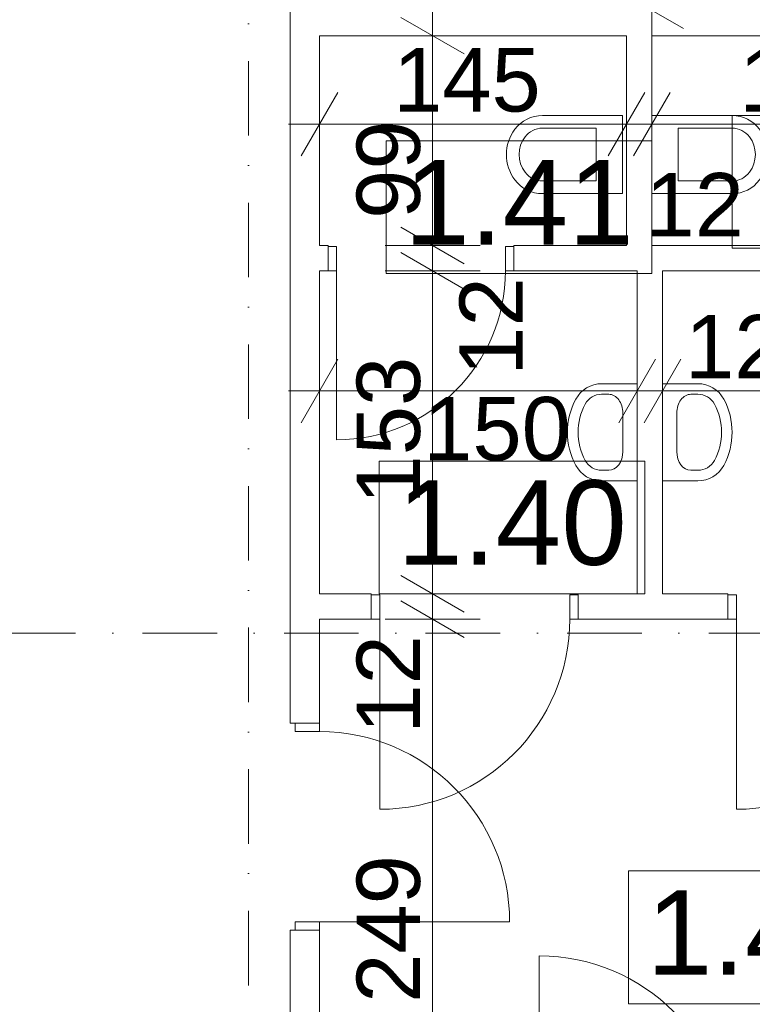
# Model space of a CAD drawing. Extents: x -283435 to 14216, y -77540 to 30522.
# Tile 93 of 177: x -129287 to -125816, y -68419 to -63759. Entities that reach past the tile are written whole.
import ezdxf

# ---------------------------------------------------------------- set-up
doc = ezdxf.new("R2010")
doc.units = 0
doc.header["$MEASUREMENT"] = 0
doc.linetypes.add('Kropki i Kreski', pattern=[670.277762, 352.777767, -176.388884, 0, -141.111112])
for name, color, linetype in [('Drzwi ArchiCAD', 7, 'Continuous'), ('SANITARNE', 7, 'Continuous'), ('WYMIARY', 7, 'Continuous'), ('ŚCIANY', 7, 'Continuous')]:
    doc.layers.add(name, color=color, linetype=linetype)
for name, color, linetype, lineweight in [('Drzwi ArchiCAD_Nr_Pióra__3', 3, 'Continuous', 18), ('Drzwi ArchiCAD_Nr_Pióra__7', 7, 'Continuous', 18), ('OPISY_Nr_Pióra__65', 65, 'Continuous', 18), ('OPISY_Nr_Pióra__86', 86, 'Continuous', 18), ('OSIE_Nr_Pióra__5', 5, 'Continuous', 18), ('OSIE_Nr_Pióra__7', 7, 'Continuous', 18), ('SANITARNE_Nr_Pióra__6', 6, 'Continuous', 9), ('WYMIARY_Nr_Pióra__4', 4, 'Continuous', 18), ('WYMIARY_Nr_Pióra__5', 5, 'Continuous', 18), ('ŚCIANY_Nr_Pióra__7', 7, 'Continuous', 18)]:
    doc.layers.add(name, color=color, linetype=linetype, lineweight=lineweight)
doc.styles.add('GENERATED_STYLE_1', font='arial.ttf')
doc.styles.add('GENERATED_STYLE_2', font='txt')
doc.dimstyles.new('GENERATED_STYLE__1', dxfattribs={"dimtxt": 300, "dimasz": 228, "dimexe": 0.18, "dimexo": 0, "dimgap": 0.09, "dimtad": 1, "dimdec": 0, "dimlfac": 0.1, "dimzin": 0, "dimdsep": 46, "dimtxsty": 'GENERATED_STYLE_2', "dimblk": 'ARROWHEAD_2', "dimblk1": 'ARROWHEAD_2', "dimblk2": 'ARROWHEAD_2', "dimcen": 0.09, "dimclrd": 256, "dimclre": 256, "dimclrt": 256, "dimazin": 0, "dimtfac": 1, "dimtdec": 4, "dimtmove": 0, "dimatfit": 3, "dimfxl": 1, "dimtolj": 1, "dimtzin": 0, "dimarcsym": 0})
doc.dimstyles.new('GENERATED_STYLE__2', dxfattribs={"dimtxt": 300, "dimasz": 228, "dimexe": 0.18, "dimexo": 0, "dimgap": 0.09, "dimtad": 1, "dimtih": 1, "dimtoh": 1, "dimdec": 0, "dimlfac": 0.1, "dimzin": 0, "dimdsep": 46, "dimtxsty": 'GENERATED_STYLE_2', "dimblk": 'ARROWHEAD_2', "dimblk1": 'ARROWHEAD_2', "dimblk2": 'ARROWHEAD_2', "dimcen": 0.09, "dimclrd": 256, "dimclre": 256, "dimclrt": 256, "dimazin": 0, "dimtfac": 1, "dimtdec": 4, "dimtmove": 0, "dimatfit": 3, "dimfxl": 1, "dimtolj": 1, "dimtzin": 0, "dimarcsym": 0})
doc.dimstyles.new('GENERATED_STYLE__3', dxfattribs={"dimtxt": 300, "dimasz": 228, "dimexe": 0.18, "dimexo": 0, "dimgap": 0.09, "dimtad": 1, "dimtih": 1, "dimtoh": 1, "dimdec": 0, "dimlfac": 0.1, "dimzin": 0, "dimdsep": 46, "dimtxsty": 'GENERATED_STYLE_2', "dimblk": 'ARROWHEAD_2', "dimblk1": 'ARROWHEAD_2', "dimblk2": 'ARROWHEAD_2', "dimcen": 0.09, "dimclrd": 256, "dimclre": 256, "dimclrt": 256, "dimazin": 0, "dimtfac": 1, "dimtdec": 4, "dimtmove": 2, "dimatfit": 3, "dimfxl": 1, "dimtolj": 1, "dimtzin": 0, "dimarcsym": 0})
doc.dimstyles.new('GENERATED_STYLE__4', dxfattribs={"dimtxt": 300, "dimasz": 228, "dimexe": 0.18, "dimexo": 0, "dimgap": 0.09, "dimtad": 1, "dimdec": 0, "dimlfac": 0.1, "dimzin": 0, "dimdsep": 46, "dimtxsty": 'GENERATED_STYLE_2', "dimblk": 'ARROWHEAD_2', "dimblk1": 'ARROWHEAD_2', "dimblk2": 'ARROWHEAD_2', "dimcen": 0.09, "dimclrd": 256, "dimclre": 256, "dimclrt": 256, "dimazin": 0, "dimtfac": 1, "dimtdec": 4, "dimtmove": 2, "dimatfit": 3, "dimfxl": 1, "dimtolj": 1, "dimtzin": 0, "dimarcsym": 0})

# ---------------------------------------------------------------- blocks, each defined once
blk = doc.blocks.new('D1 Drzwi proste 12_70')
at = {"layer": 'Drzwi ArchiCAD_Nr_Pióra__3', "linetype": 'Continuous'}
for p, q in [((450, 0), (450, 900)), ((-450, 0), (-490, 0)), ((-490, 0), (-490, -115)), ((-450, -115), (-450, 0)), ((490, 0), (450, 0)), ((450, 0), (450, -115)), ((490, -115), (490, 0)), ((-490, -115), (-450, -115)), ((450, -115), (490, -115))]:
    blk.add_line(p, q, dxfattribs=at)
blk.add_arc((450, 0), 900, 90, 180, dxfattribs=at)
at = {"layer": 'Drzwi ArchiCAD_Nr_Pióra__7', "linetype": 'Continuous'}
for p, q in [((-490, 0), (-490, -115)), ((490, 0), (490, -115))]:
    blk.add_line(p, q, dxfattribs=at)
blk = doc.blocks.new('Ściana_220', base_point=(-124619.9, -69210.2))
at = {"layer": 'ŚCIANY_Nr_Pióra__7', "linetype": 'Continuous'}
for p, q in [((-126865.8, -69090.2), (-127866.2, -69090.2)), ((-126865.8, -69090.2), (-126865.8, -69205.2)), ((-125885.8, -69090.2), (-125885.8, -69205.2)), ((-124869.9, -69090.2), (-125885.8, -69090.2)), ((-126865.8, -69205.2), (-126865.8, -69210.2)), ((-125885.8, -69205.2), (-125885.8, -69210.2)), ((-127866.2, -69210.2), (-126865.8, -69210.2)), ((-125885.8, -69210.2), (-124869.9, -69210.2))]:
    blk.add_line(p, q, dxfattribs=at)
at = {"layer": 'Drzwi ArchiCAD', "linetype": 'Continuous', "xscale": -1}
blk.add_blockref('D1 Drzwi proste 12_70', (-126375.8, -69090.2), dxfattribs=at)
blk = doc.blocks.new('D1 Drzwi proste 12_71')
at = {"layer": 'Drzwi ArchiCAD_Nr_Pióra__3', "linetype": 'Continuous'}
for p, q in [((450, 0), (450, 900)), ((-450, 0), (-490, 0)), ((-490, 0), (-490, -115)), ((-450, -115), (-450, 0)), ((490, 0), (450, 0)), ((450, 0), (450, -115)), ((490, -115), (490, 0)), ((-490, -115), (-450, -115)), ((450, -115), (490, -115))]:
    blk.add_line(p, q, dxfattribs=at)
blk.add_arc((450, 0), 900, 90, 180, dxfattribs=at)
at = {"layer": 'Drzwi ArchiCAD_Nr_Pióra__7', "linetype": 'Continuous'}
for p, q in [((-490, 0), (-490, -115)), ((490, 0), (490, -115))]:
    blk.add_line(p, q, dxfattribs=at)
blk = doc.blocks.new('Ściana_221', base_point=(-127866.2, -60663))
at = {"layer": 'ŚCIANY_Nr_Pióra__7', "linetype": 'Continuous'}
for p, q in [((-128006.2, -62417.4), (-128006.2, -67088.9)), ((-127866.2, -64827.5), (-127866.2, -63834.7)), ((-127866.2, -66476.5), (-127866.2, -64947.5)), ((-127866.2, -67088.9), (-127866.2, -66596.5)), ((-127981.2, -67088.9), (-128006.2, -67088.9)), ((-127866.2, -67088.9), (-127981.2, -67088.9)), ((-127981.2, -68068.9), (-128006.2, -68068.9)), ((-128006.2, -68068.9), (-128006.2, -72955.8)), ((-127866.2, -68068.9), (-127981.2, -68068.9)), ((-127866.2, -69090.2), (-127866.2, -68068.9))]:
    blk.add_line(p, q, dxfattribs=at)
at = {"layer": 'Drzwi ArchiCAD', "linetype": 'Continuous', "rotation": 270}
blk.add_blockref('D1 Drzwi proste 12_71', (-127866.2, -67578.9), dxfattribs=at)
blk = doc.blocks.new('Ściana_222', base_point=(-127866.2, -63714.7))
at = {"layer": 'ŚCIANY_Nr_Pióra__7', "linetype": 'Continuous'}
for p, q in [((-123244.8, -63714.7), (-127866.2, -63714.7)), ((-127866.2, -63834.7), (-126412.1, -63834.7)), ((-126292.1, -63834.7), (-124781.2, -63834.7)), ((-124661.2, -63834.7), (-123364.8, -63834.7))]:
    blk.add_line(p, q, dxfattribs=at)
blk = doc.blocks.new('Ściana_406', base_point=(-126292.1, -63714.7))
at = {"layer": 'ŚCIANY_Nr_Pióra__7', "linetype": 'Continuous'}
for p, q in [((-126412.1, -63834.7), (-126412.1, -64827.5)), ((-126292.1, -64827.5), (-126292.1, -63834.7))]:
    blk.add_line(p, q, dxfattribs=at)
blk = doc.blocks.new('D1 Drzwi proste 12_136')
at = {"layer": 'Drzwi ArchiCAD_Nr_Pióra__3', "linetype": 'Continuous'}
for p, q in [((400, 0), (400, 800)), ((-400, 0), (-440, 0)), ((-440, 0), (-440, -115)), ((-400, -115), (-400, 0)), ((440, 0), (400, 0)), ((400, 0), (400, -115)), ((440, -115), (440, 0)), ((-440, -115), (-400, -115)), ((400, -115), (440, -115))]:
    blk.add_line(p, q, dxfattribs=at)
blk.add_arc((400, 0), 800, 90, 180, dxfattribs=at)
at = {"layer": 'Drzwi ArchiCAD_Nr_Pióra__7', "linetype": 'Continuous'}
for p, q in [((-440, 0), (-440, -115)), ((440, 0), (440, -115))]:
    blk.add_line(p, q, dxfattribs=at)
blk = doc.blocks.new('D1 Drzwi proste 12_137')
at = {"layer": 'Drzwi ArchiCAD_Nr_Pióra__3', "linetype": 'Continuous'}
for p, q in [((400, 0), (400, 800)), ((-400, 0), (-440, 0)), ((-440, 0), (-440, -115)), ((-400, -115), (-400, 0)), ((440, 0), (400, 0)), ((400, 0), (400, -115)), ((440, -115), (440, 0)), ((-440, -115), (-400, -115)), ((400, -115), (440, -115))]:
    blk.add_line(p, q, dxfattribs=at)
blk.add_arc((400, 0), 800, 90, 180, dxfattribs=at)
at = {"layer": 'Drzwi ArchiCAD_Nr_Pióra__7', "linetype": 'Continuous'}
for p, q in [((-440, 0), (-440, -115)), ((440, 0), (440, -115))]:
    blk.add_line(p, q, dxfattribs=at)
blk = doc.blocks.new('Ściana_408', base_point=(-127866.2, -64827.5))
at = {"layer": 'ŚCIANY_Nr_Pióra__7', "linetype": 'Continuous'}
for p, q in [((-127826.2, -64827.5), (-127866.2, -64827.5)), ((-127826.2, -64832.5), (-127826.2, -64827.5)), ((-127826.2, -64947.5), (-127826.2, -64832.5)), ((-126946.2, -64832.5), (-126946.2, -64827.5)), ((-126412.1, -64827.5), (-126946.2, -64827.5)), ((-126946.2, -64947.5), (-126946.2, -64832.5)), ((-125711.2, -64827.5), (-126292.1, -64827.5)), ((-125711.2, -64832.5), (-125711.2, -64827.5)), ((-125711.2, -64947.5), (-125711.2, -64832.5)), ((-124831.2, -64832.5), (-124831.2, -64827.5)), ((-124781.2, -64827.5), (-124831.2, -64827.5)), ((-124831.2, -64947.5), (-124831.2, -64832.5)), ((-124621.2, -64827.5), (-124661.2, -64827.5)), ((-124621.2, -64832.5), (-124621.2, -64827.5)), ((-124621.2, -64947.5), (-124621.2, -64832.5)), ((-123741.2, -64832.5), (-123741.2, -64827.5)), ((-123364.8, -64827.5), (-123741.2, -64827.5)), ((-123741.2, -64947.5), (-123741.2, -64832.5)), ((-127866.2, -64947.5), (-127826.2, -64947.5)), ((-126946.2, -64947.5), (-126362.1, -64947.5)), ((-126242.1, -64947.5), (-125711.2, -64947.5)), ((-124831.2, -64947.5), (-124621.2, -64947.5)), ((-123741.2, -64947.5), (-123364.8, -64947.5))]:
    blk.add_line(p, q, dxfattribs=at)
at = {"layer": 'Drzwi ArchiCAD', "linetype": 'Continuous', "rotation": 180}
for p in [(-127386.2, -64947.5), (-125271.2, -64947.5)]:
    blk.add_blockref('D1 Drzwi proste 12_136', p, dxfattribs=at)
at = {"layer": 'Drzwi ArchiCAD', "linetype": 'Continuous', "xscale": -1, "rotation": 180}
blk.add_blockref('D1 Drzwi proste 12_137', (-124181.2, -64947.5), dxfattribs=at)
blk = doc.blocks.new('Ściana_410', base_point=(-126242.1, -64827.5))
at = {"layer": 'ŚCIANY_Nr_Pióra__7', "linetype": 'Continuous'}
for p, q in [((-126362.1, -64947.5), (-126362.1, -66476.5)), ((-126242.1, -66476.5), (-126242.1, -64947.5))]:
    blk.add_line(p, q, dxfattribs=at)
blk = doc.blocks.new('D1 Drzwi proste 12_157')
at = {"layer": 'Drzwi ArchiCAD_Nr_Pióra__3', "linetype": 'Continuous'}
for p, q in [((450, 0), (450, 900)), ((-450, 0), (-490, 0)), ((-490, 0), (-490, -115)), ((-450, -115), (-450, 0)), ((490, 0), (450, 0)), ((450, 0), (450, -115)), ((490, -115), (490, 0)), ((-490, -115), (-450, -115)), ((450, -115), (490, -115))]:
    blk.add_line(p, q, dxfattribs=at)
blk.add_arc((450, 0), 900, 90, 180, dxfattribs=at)
at = {"layer": 'Drzwi ArchiCAD_Nr_Pióra__7', "linetype": 'Continuous'}
for p, q in [((-490, 0), (-490, -115)), ((490, 0), (490, -115))]:
    blk.add_line(p, q, dxfattribs=at)
blk = doc.blocks.new('Ściana_522', base_point=(-124869.9, -66476.5))
at = {"layer": 'ŚCIANY_Nr_Pióra__7', "linetype": 'Continuous'}
for p, q in [((-127621.3, -66476.5), (-127866.2, -66476.5)), ((-127621.3, -66481.5), (-127621.3, -66476.5)), ((-127621.3, -66596.5), (-127621.3, -66481.5)), ((-126641.3, -66481.5), (-126641.3, -66476.5)), ((-126362.1, -66476.5), (-126641.3, -66476.5)), ((-126641.3, -66596.5), (-126641.3, -66481.5)), ((-125932.1, -66476.5), (-126242.1, -66476.5)), ((-125932.1, -66481.5), (-125932.1, -66476.5)), ((-125932.1, -66596.5), (-125932.1, -66481.5)), ((-124952.1, -66481.5), (-124952.1, -66476.5)), ((-124869.9, -66476.5), (-124952.1, -66476.5)), ((-124952.1, -66596.5), (-124952.1, -66481.5)), ((-127866.2, -66596.5), (-127621.3, -66596.5)), ((-126641.3, -66596.5), (-125932.1, -66596.5)), ((-124952.1, -66596.5), (-124869.9, -66596.5))]:
    blk.add_line(p, q, dxfattribs=at)
at = {"layer": 'Drzwi ArchiCAD', "linetype": 'Continuous', "rotation": 180}
for p in [(-127131.3, -66596.5), (-125442.1, -66596.5)]:
    blk.add_blockref('D1 Drzwi proste 12_157', p, dxfattribs=at)
blk = doc.blocks.new('WC 12')
at = {"layer": 'SANITARNE_Nr_Pióra__6', "linetype": 'Continuous'}
for p, q in [((0, 170), (0, 550)), ((370, 550), (0, 550)), ((370, 170), (370, 550)), ((60, 425), (60, 170)), ((310, 425), (60, 425)), ((310, 170), (310, 425))]:
    blk.add_line(p, q, dxfattribs=at)
for centre, radius, start, end in [((162.5, 170), 162.5, 180, 233.1301), ((162.5, 170), 102.5, 180, 233.1301), ((207.5, 170), 102.5, 306.8699, 0), ((207.5, 170), 162.5, 306.8699, 0), ((185, 200), 140, 233.1301, 306.8699), ((185, 200), 200, 233.1301, 306.866)]:
    blk.add_arc(centre, radius, start, end, dxfattribs=at)
blk = doc.blocks.new('WC 12_6')
at = {"layer": 'SANITARNE_Nr_Pióra__6', "linetype": 'Continuous'}
for p, q in [((0, 170), (0, 550)), ((370, 550), (0, 550)), ((370, 170), (370, 550)), ((60, 425), (60, 170)), ((310, 425), (60, 425)), ((310, 170), (310, 425))]:
    blk.add_line(p, q, dxfattribs=at)
for centre, radius, start, end in [((162.5, 170), 162.5, 180, 233.1301), ((162.5, 170), 102.5, 180, 233.1301), ((207.5, 170), 102.5, 306.8699, 0), ((207.5, 170), 162.5, 306.8699, 0), ((185, 200), 140, 233.1301, 306.8699), ((185, 200), 200, 233.1301, 306.866)]:
    blk.add_arc(centre, radius, start, end, dxfattribs=at)
blk = doc.blocks.new('Umywalka 01 12')
at = {"layer": 'SANITARNE_Nr_Pióra__6', "linetype": 'Continuous'}
for p, q in [((-230, 0), (-230, -168)), ((230, 0), (-230, 0)), ((230, 0), (230, -168)), ((-91.1, -67.7), (-91.1, -67.7)), ((91.1, -67.7), (-91.1, -67.7)), ((-180, -134.4), (-180, -168)), ((180, -134.4), (180, -168))]:
    blk.add_line(p, q, dxfattribs=at)
for centre, radius, start, end in [((-91.1, -168), 138.9, 180, 241.5254), ((-91.1, -168), 88.9, 180, 241.5254), ((91.1, -168), 88.9, 298.4746, 0), ((91.1, -168), 138.9, 298.4746, 0), ((0, 0), 280, 241.5254, 298.4746), ((0, 0), 330, 241.5254, 298.4746)]:
    blk.add_arc(centre, radius, start, end, dxfattribs=at)
for centre, major_axis, start_param, end_param in [((-91.1, -134.4), (88.9, 0), 1.570796, 3.141593), ((91.1, -134.4), (-88.9, 0), 3.141593, 4.712389)]:
    blk.add_ellipse(centre, major_axis=major_axis, ratio=0.750558, start_param=start_param, end_param=end_param, dxfattribs=at)
blk = doc.blocks.new('Umywalka 01 12_3')
at = {"layer": 'SANITARNE_Nr_Pióra__6', "linetype": 'Continuous'}
for p, q in [((-230, 0), (-230, -168)), ((230, 0), (-230, 0)), ((230, 0), (230, -168)), ((-91.1, -67.7), (-91.1, -67.7)), ((91.1, -67.7), (-91.1, -67.7)), ((-180, -134.4), (-180, -168)), ((180, -134.4), (180, -168))]:
    blk.add_line(p, q, dxfattribs=at)
for centre, radius, start, end in [((-91.1, -168), 138.9, 180, 241.5254), ((-91.1, -168), 88.9, 180, 241.5254), ((91.1, -168), 88.9, 298.4746, 0), ((91.1, -168), 138.9, 298.4746, 0), ((0, 0), 280, 241.5254, 298.4746), ((0, 0), 330, 241.5254, 298.4746)]:
    blk.add_arc(centre, radius, start, end, dxfattribs=at)
for centre, major_axis, start_param, end_param in [((-91.1, -134.4), (88.9, 0), 1.570796, 3.141593), ((91.1, -134.4), (-88.9, 0), 3.141593, 4.712389)]:
    blk.add_ellipse(centre, major_axis=major_axis, ratio=0.750558, start_param=start_param, end_param=end_param, dxfattribs=at)
blk = doc.blocks.new('*D2139')
at = {"layer": 'WYMIARY_Nr_Pióra__4', "linetype": 'Continuous', "transparency": 16777216}
for p, q in [((-127866.2, -65741.5), (-127866.2, -65291.5)), ((-126362.1, -65741.5), (-126362.1, -65291.5)), ((-127779.6, -65366.5), (-127952.8, -65666.5)), ((-126275.5, -65366.5), (-126448.7, -65666.5)), ((-128012.9, -65516.5), (-127866.2, -65516.5)), ((-127866.2, -65516.5), (-126362.1, -65516.5))]:
    blk.add_line(p, q, dxfattribs=at)
at = {"layer": 'WYMIARY_Nr_Pióra__5', "transparency": 16777216, "insert": (-127375.1, -65544.8), "char_height": 300, "attachment_point": 1, "style": 'GENERATED_STYLE_1'}
blk.add_mtext('{150}', dxfattribs=at)
blk = doc.blocks.new('ARROWHEAD_2')
at = {"linetype": 'Continuous'}
for p, q in [((-0.378, -0.655), (0.378, 0.655)), ((0, 0), (-1, 0))]:
    blk.add_line(p, q, dxfattribs=at)
blk = doc.blocks.new('*D2140')
at = {"layer": 'WYMIARY_Nr_Pióra__4', "linetype": 'Continuous', "transparency": 16777216}
for p, q in [((-126362.1, -65741.5), (-126362.1, -65291.5)), ((-126242.1, -65741.5), (-126242.1, -65291.5)), ((-126275.5, -65366.5), (-126448.7, -65666.5)), ((-126155.5, -65366.5), (-126328.7, -65666.5)), ((-126362.1, -65516.5), (-126242.1, -65516.5))]:
    blk.add_line(p, q, dxfattribs=at)
blk = doc.blocks.new('*D2141')
at = {"layer": 'WYMIARY_Nr_Pióra__4', "linetype": 'Continuous', "transparency": 16777216}
for p, q in [((-126242.1, -65741.5), (-126242.1, -65291.5)), ((-123364.8, -65741.5), (-123364.8, -65291.5)), ((-126155.5, -65366.5), (-126328.7, -65666.5)), ((-123278.2, -65366.5), (-123451.4, -65666.5)), ((-126242.1, -65516.5), (-123364.8, -65516.5))]:
    blk.add_line(p, q, dxfattribs=at)
at = {"layer": 'WYMIARY_Nr_Pióra__5', "transparency": 16777216, "char_height": 300, "attachment_point": 1, "style": 'GENERATED_STYLE_1'}
for s, insert in [('{12}', (-126135.2, -65156.5)), ('{288}', (-125145, -65156.5))]:
    blk.add_mtext(s, dxfattribs=dict(at, insert=insert))
blk = doc.blocks.new('*D2142')
at = {"layer": 'WYMIARY_Nr_Pióra__4', "linetype": 'Continuous', "transparency": 16777216}
for p, q in [((-123364.8, -65741.5), (-123364.8, -65291.5)), ((-123244.8, -65741.5), (-123244.8, -65291.5)), ((-123278.2, -65366.5), (-123451.4, -65666.5)), ((-123158.2, -65366.5), (-123331.4, -65666.5)), ((-123364.8, -65516.5), (-123244.8, -65516.5))]:
    blk.add_line(p, q, dxfattribs=at)
blk = doc.blocks.new('*D2143')
at = {"layer": 'WYMIARY_Nr_Pióra__4', "linetype": 'Continuous', "transparency": 16777216}
for p, q in [((-123244.8, -65741.5), (-123244.8, -65291.5)), ((-121942.9, -65741.5), (-121942.9, -65291.5)), ((-123158.2, -65366.5), (-123331.4, -65666.5)), ((-121856.2, -65366.5), (-122029.5, -65666.5)), ((-123244.8, -65516.5), (-121942.9, -65516.5))]:
    blk.add_line(p, q, dxfattribs=at)
at = {"layer": 'WYMIARY_Nr_Pióra__5', "transparency": 16777216, "char_height": 300, "attachment_point": 1, "style": 'GENERATED_STYLE_1'}
for s, insert in [('{130}', (-122935.3, -65156.5)), ('{12}', (-122398.2, -65585.1)), ('{12}', (-123142.6, -65644.1))]:
    blk.add_mtext(s, dxfattribs=dict(at, insert=insert))
blk = doc.blocks.new('*D2144')
at = {"layer": 'WYMIARY_Nr_Pióra__4', "linetype": 'Continuous', "transparency": 16777216}
for p, q in [((-121942.9, -65741.5), (-121942.9, -65291.5)), ((-121822.9, -65741.5), (-121822.9, -65291.5)), ((-121856.2, -65366.5), (-122029.5, -65666.5)), ((-121736.2, -65366.5), (-121909.5, -65666.5)), ((-121942.9, -65516.5), (-121822.9, -65516.5))]:
    blk.add_line(p, q, dxfattribs=at)
blk = doc.blocks.new('*D2145')
at = {"layer": 'WYMIARY_Nr_Pióra__4', "linetype": 'Continuous', "transparency": 16777216}
for p, q in [((-121822.9, -65741.5), (-121822.9, -65291.5)), ((-120780.5, -65741.5), (-120780.5, -65291.5)), ((-121736.2, -65366.5), (-121909.5, -65666.5)), ((-120693.9, -65366.5), (-120867.1, -65666.5)), ((-121822.9, -65516.5), (-120780.5, -65516.5))]:
    blk.add_line(p, q, dxfattribs=at)
at = {"layer": 'WYMIARY_Nr_Pióra__5', "transparency": 16777216, "insert": (-121650.9, -65156.5), "char_height": 300, "attachment_point": 1, "style": 'GENERATED_STYLE_1'}
blk.add_mtext('{104}', dxfattribs=at)
blk = doc.blocks.new('*D2146')
at = {"layer": 'WYMIARY_Nr_Pióra__4', "linetype": 'Continuous', "transparency": 16777216}
for p, q in [((-120780.5, -65741.5), (-120780.5, -65291.5)), ((-120640.5, -65741.5), (-120640.5, -65291.5)), ((-120693.9, -65366.5), (-120867.1, -65666.5)), ((-120553.9, -65366.5), (-120727.1, -65666.5)), ((-120780.5, -65516.5), (-120640.5, -65516.5))]:
    blk.add_line(p, q, dxfattribs=at)
at = {"layer": 'WYMIARY_Nr_Pióra__5', "transparency": 16777216, "insert": (-120640.5, -64783.2), "char_height": 300, "attachment_point": 1, "style": 'GENERATED_STYLE_1'}
blk.add_mtext('{14}', dxfattribs=at)
blk = doc.blocks.new('*D2147')
at = {"layer": 'WYMIARY_Nr_Pióra__4', "linetype": 'Continuous', "transparency": 16777216}
for p, q in [((-120640.5, -65741.5), (-120640.5, -65291.5)), ((-119584.6, -65741.5), (-119584.6, -65291.5)), ((-120553.9, -65366.5), (-120727.1, -65666.5)), ((-119671.2, -65666.5), (-119498, -65366.5)), ((-120640.5, -65516.5), (-119584.6, -65516.5)), ((-119584.6, -65516.5), (-119437.9, -65516.5))]:
    blk.add_line(p, q, dxfattribs=at)
at = {"layer": 'WYMIARY_Nr_Pióra__5', "transparency": 16777216, "char_height": 300, "attachment_point": 1, "style": 'GENERATED_STYLE_1'}
for s, insert in [('{14}', (-120640.5, -64783.2)), ('{106}', (-120381.4, -65156.5))]:
    blk.add_mtext(s, dxfattribs=dict(at, insert=insert))
blk = doc.blocks.new('*D2148')
at = {"layer": 'WYMIARY_Nr_Pióra__4', "linetype": 'Continuous', "transparency": 16777216}
for p, q in [((-126292.1, -60813), (-126292.1, -60666.3)), ((-126142.1, -60899.6), (-126442.1, -60726.4)), ((-126067.1, -60813), (-126517.1, -60813)), ((-126292.1, -63714.7), (-126292.1, -60813)), ((-126442.1, -63628.1), (-126142.1, -63801.3)), ((-126067.1, -63714.7), (-126517.1, -63714.7)), ((-126292.1, -63861.4), (-126292.1, -63714.7))]:
    blk.add_line(p, q, dxfattribs=at)
at = {"layer": 'WYMIARY_Nr_Pióra__5', "transparency": 16777216, "insert": (-126652.1, -62605.3), "char_height": 300, "attachment_point": 1, "rotation": 90, "style": 'GENERATED_STYLE_1'}
blk.add_mtext('{290}', dxfattribs=at)
blk = doc.blocks.new('*D2153')
at = {"layer": 'WYMIARY_Nr_Pióra__4', "linetype": 'Continuous', "transparency": 16777216}
for p, q in [((-127866.2, -64478.8), (-127866.2, -64028.8)), ((-126412.1, -64478.8), (-126412.1, -64028.8)), ((-127779.6, -64103.8), (-127952.8, -64403.8)), ((-126325.5, -64103.8), (-126498.7, -64403.8)), ((-128012.9, -64253.8), (-127866.2, -64253.8)), ((-127866.2, -64253.8), (-126412.1, -64253.8))]:
    blk.add_line(p, q, dxfattribs=at)
at = {"layer": 'WYMIARY_Nr_Pióra__5', "transparency": 16777216, "insert": (-127517.9, -63893.8), "char_height": 300, "attachment_point": 1, "style": 'GENERATED_STYLE_1'}
blk.add_mtext('{145}', dxfattribs=at)
blk = doc.blocks.new('*D2154')
at = {"layer": 'WYMIARY_Nr_Pióra__4', "linetype": 'Continuous', "transparency": 16777216}
for p, q in [((-126412.1, -64478.8), (-126412.1, -64028.8)), ((-126292.1, -64478.8), (-126292.1, -64028.8)), ((-126325.5, -64103.8), (-126498.7, -64403.8)), ((-126205.5, -64103.8), (-126378.7, -64403.8)), ((-126412.1, -64253.8), (-126292.1, -64253.8))]:
    blk.add_line(p, q, dxfattribs=at)
at = {"layer": 'WYMIARY_Nr_Pióra__5', "transparency": 16777216, "insert": (-126322.3, -64484.8), "char_height": 300, "attachment_point": 1, "style": 'GENERATED_STYLE_1'}
blk.add_mtext('{12}', dxfattribs=at)
blk = doc.blocks.new('*D2155')
at = {"layer": 'WYMIARY_Nr_Pióra__4', "linetype": 'Continuous', "transparency": 16777216}
for p, q in [((-126292.1, -64478.8), (-126292.1, -64028.8)), ((-124781.2, -64478.8), (-124781.2, -64028.8)), ((-126205.5, -64103.8), (-126378.7, -64403.8)), ((-124694.6, -64103.8), (-124867.8, -64403.8)), ((-126292.1, -64253.8), (-124781.2, -64253.8))]:
    blk.add_line(p, q, dxfattribs=at)
at = {"layer": 'WYMIARY_Nr_Pióra__5', "transparency": 16777216, "char_height": 300, "attachment_point": 1, "style": 'GENERATED_STYLE_1'}
for s, insert in [('{151}', (-125878.2, -63893.8)), ('{12}', (-125116.5, -63903.2))]:
    blk.add_mtext(s, dxfattribs=dict(at, insert=insert))
blk = doc.blocks.new('*D2156')
at = {"layer": 'WYMIARY_Nr_Pióra__4', "linetype": 'Continuous', "transparency": 16777216}
for p, q in [((-124781.2, -64478.8), (-124781.2, -64028.8)), ((-124661.2, -64478.8), (-124661.2, -64028.8)), ((-124694.6, -64103.8), (-124867.8, -64403.8)), ((-124574.6, -64103.8), (-124747.8, -64403.8)), ((-124781.2, -64253.8), (-124661.2, -64253.8))]:
    blk.add_line(p, q, dxfattribs=at)
blk = doc.blocks.new('*D2157')
at = {"layer": 'WYMIARY_Nr_Pióra__4', "linetype": 'Continuous', "transparency": 16777216}
for p, q in [((-124661.2, -64478.8), (-124661.2, -64028.8)), ((-123364.8, -64478.8), (-123364.8, -64028.8)), ((-124574.6, -64103.8), (-124747.8, -64403.8)), ((-123451.4, -64403.8), (-123278.2, -64103.8)), ((-124661.2, -64253.8), (-123364.8, -64253.8)), ((-123364.8, -64253.8), (-123218.1, -64253.8))]:
    blk.add_line(p, q, dxfattribs=at)
at = {"layer": 'WYMIARY_Nr_Pióra__5', "transparency": 16777216, "insert": (-124398.5, -63893.8), "char_height": 300, "attachment_point": 1, "style": 'GENERATED_STYLE_1'}
blk.add_mtext('{130}', dxfattribs=at)
blk = doc.blocks.new('*D2160')
at = {"layer": 'WYMIARY_Nr_Pióra__4', "linetype": 'Continuous', "transparency": 16777216}
for p, q in [((-127480.7, -66509.9), (-127180.7, -66683.1)), ((-127105.7, -66596.5), (-127555.7, -66596.5)), ((-127330.7, -69090.2), (-127330.7, -66596.5)), ((-127480.7, -69003.6), (-127180.7, -69176.8)), ((-127105.7, -69090.2), (-127555.7, -69090.2))]:
    blk.add_line(p, q, dxfattribs=at)
at = {"layer": 'WYMIARY_Nr_Pióra__5', "transparency": 16777216, "char_height": 300, "attachment_point": 1, "rotation": 90, "style": 'GENERATED_STYLE_1'}
for s, insert in [('{12}', (-127690.7, -67138.5)), ('{249}', (-127690.7, -68412.5))]:
    blk.add_mtext(s, dxfattribs=dict(at, insert=insert))
blk = doc.blocks.new('*D2161')
at = {"layer": 'WYMIARY_Nr_Pióra__4', "linetype": 'Continuous', "transparency": 16777216}
for p, q in [((-127480.7, -66389.9), (-127180.7, -66563.1)), ((-127105.7, -66476.5), (-127555.7, -66476.5)), ((-127330.7, -66596.5), (-127330.7, -66476.5)), ((-127480.7, -66509.9), (-127180.7, -66683.1)), ((-127105.7, -66596.5), (-127555.7, -66596.5))]:
    blk.add_line(p, q, dxfattribs=at)
blk = doc.blocks.new('*D2162')
at = {"layer": 'WYMIARY_Nr_Pióra__4', "linetype": 'Continuous', "transparency": 16777216}
for p, q in [((-127480.7, -64860.9), (-127180.7, -65034.1)), ((-127105.7, -64947.5), (-127555.7, -64947.5)), ((-127330.7, -66476.5), (-127330.7, -64947.5)), ((-127480.7, -66389.9), (-127180.7, -66563.1)), ((-127105.7, -66476.5), (-127555.7, -66476.5))]:
    blk.add_line(p, q, dxfattribs=at)
at = {"layer": 'WYMIARY_Nr_Pióra__5', "transparency": 16777216, "char_height": 300, "attachment_point": 1, "rotation": 90, "style": 'GENERATED_STYLE_1'}
for s, insert in [('{12}', (-127203.6, -65444.5)), ('{153}', (-127690.7, -66053.5))]:
    blk.add_mtext(s, dxfattribs=dict(at, insert=insert))
blk = doc.blocks.new('*D2163')
at = {"layer": 'WYMIARY_Nr_Pióra__4', "linetype": 'Continuous', "transparency": 16777216}
for p, q in [((-127480.7, -64740.9), (-127180.7, -64914.1)), ((-127105.7, -64827.5), (-127555.7, -64827.5)), ((-127480.7, -64860.9), (-127180.7, -65034.1)), ((-127330.7, -64947.5), (-127330.7, -64827.5)), ((-127105.7, -64947.5), (-127555.7, -64947.5))]:
    blk.add_line(p, q, dxfattribs=at)
blk = doc.blocks.new('*D2164')
at = {"layer": 'WYMIARY_Nr_Pióra__4', "linetype": 'Continuous', "transparency": 16777216}
for p, q in [((-127330.7, -63834.7), (-127330.7, -63688)), ((-127180.7, -63921.3), (-127480.7, -63748.1)), ((-127105.7, -63834.7), (-127555.7, -63834.7)), ((-127330.7, -64827.5), (-127330.7, -63834.7)), ((-127480.7, -64740.9), (-127180.7, -64914.1)), ((-127105.7, -64827.5), (-127555.7, -64827.5))]:
    blk.add_line(p, q, dxfattribs=at)
at = {"layer": 'WYMIARY_Nr_Pióra__5', "transparency": 16777216, "insert": (-127690.7, -64701.9), "char_height": 300, "attachment_point": 1, "rotation": 90, "style": 'GENERATED_STYLE_1'}
blk.add_mtext('{99}', dxfattribs=at)

msp = doc.modelspace()

# ---------------------------------------------------------------- linework, layer by layer
at = {"layer": 'OPISY_Nr_Pióra__65', "linetype": 'Continuous', "flags": 128}
for points in [[(-125912.1, -64212.4), (-124653.3, -64212.4), (-124653.3, -64841), (-125912.1, -64841)], [(-127550.9, -64331.9), (-126292, -64331.9), (-126292, -64960.5), (-127550.9, -64960.5)], [(-127584, -65847.9), (-126325.2, -65847.9), (-126325.2, -66476.5), (-127584, -66476.5)], [(-126402.4, -67788), (-125143.5, -67788), (-125143.5, -68416.6), (-126402.4, -68416.6)]]:
    msp.add_lwpolyline(points, close=True, dxfattribs=at)
at = {"layer": 'OSIE_Nr_Pióra__5', "linetype": 'Kropki i Kreski'}
msp.add_line((-128203.7, -75704.3), (-128203.7, -56842.9), dxfattribs=at)
at = {"layer": 'OSIE_Nr_Pióra__7', "linetype": 'Kropki i Kreski'}
msp.add_line((-233283.4, -66663), (11369.3, -66663), dxfattribs=at)

# ---------------------------------------------------------------- block references
at = {"layer": 'SANITARNE', "linetype": 'Continuous', "xscale": -1}
for name, p, rotation in [('WC 12_6', (-126981, -64582.4), 270), ('Umywalka 01 12_3', (-126242.1, -65712), 90)]:
    msp.add_blockref(name, p, dxfattribs=dict(at, rotation=rotation))
at = {"layer": 'SANITARNE', "linetype": 'Continuous'}
for name, p, rotation in [('WC 12', (-125742.1, -64582.4), 90), ('Umywalka 01 12', (-126362.1, -65712), 270)]:
    msp.add_blockref(name, p, dxfattribs=dict(at, rotation=rotation))
at = {"layer": 'ŚCIANY'}
for name, p in [('Ściana_221', (-127866.2, -60663)), ('Ściana_222', (-127866.2, -63714.7)), ('Ściana_406', (-126292.1, -63714.7)), ('Ściana_408', (-127866.2, -64827.5)), ('Ściana_410', (-126242.1, -64827.5)), ('Ściana_522', (-124869.9, -66476.5)), ('Ściana_220', (-124619.9, -69210.2))]:
    msp.add_blockref(name, p, dxfattribs=at)

# ---------------------------------------------------------------- texts
at = {"layer": 'OPISY_Nr_Pióra__86', "linetype": 'Continuous', "char_height": 400, "attachment_point": 2, "style": 'GENERATED_STYLE_1'}
for s, insert in [('{1.41}', (-126921.5, -64423.3)), ('{1.40}', (-126954.6, -65939.3)), ('{1.49}', (-125772.9, -67879.4))]:
    msp.add_mtext(s, dxfattribs=dict(at, insert=insert))

# ---------------------------------------------------------------- dimensions: what is measured, and where the dimension line sits
at = {"layer": 'WYMIARY', "linetype": 'Continuous'}
for base, p1, p2, dimstyle, picture, middle in [((-126292.1, -63714.7), (-127866.2, -63714.7), (-127866.2, -60813), 'GENERATED_STYLE__1', '*D2148', (-126502.1, -62267.9)), ((-127330.7, -72955.8), (-127866.2, -64827.5), (-127866.2, -63834.7), 'GENERATED_STYLE__4', '*D2164', (-127540.7, -64477)), ((-127330.7, -72955.8), (-127866.2, -64947.5), (-127866.2, -64827.5), 'GENERATED_STYLE__4', '*D2163', (-127053.6, -65219.5)), ((-127330.7, -72955.8), (-127866.2, -66476.5), (-127866.2, -64947.5), 'GENERATED_STYLE__1', '*D2162', (-127540.7, -65716.1)), ((-127330.7, -72955.8), (-127866.2, -66596.5), (-127866.2, -66476.5), 'GENERATED_STYLE__1', '*D2161', (-127540.7, -66913.6)), ((-127330.7, -72955.8), (-127866.2, -69090.2), (-127866.2, -66596.5), 'GENERATED_STYLE__1', '*D2160', (-127540.7, -68075.1))]:
    dim = msp.add_linear_dim(base=base, p1=p1, p2=p2, angle=90, dimstyle=dimstyle, dxfattribs=at)
    dim.commit()
    dim.dimension.update_dxf_attribs({"geometry": picture, "text_midpoint": middle})
for base, p1, p2, dimstyle, picture, middle in [((-127866.2, -65516.5), (-127866.2, -63834.7), (-126362.1, -64947.5), 'GENERATED_STYLE__3', '*D2139', (-127037.7, -65694.8)), ((-127866.2, -64253.8), (-127866.2, -63834.7), (-126412.1, -63834.7), 'GENERATED_STYLE__3', '*D2153', (-127180.6, -64043.8)), ((-127866.2, -64253.8), (-126412.1, -63834.7), (-126292.1, -63834.7), 'GENERATED_STYLE__3', '*D2154', (-126097.3, -64634.8)), ((-127866.2, -64253.8), (-126292.1, -63834.7), (-124781.2, -63834.7), 'GENERATED_STYLE__2', '*D2155', (-125540.8, -64043.8)), ((-127866.2, -64253.8), (-124781.2, -63834.7), (-124661.2, -63834.7), 'GENERATED_STYLE__3', '*D2156', (-124891.6, -64053.2)), ((-127866.2, -64253.8), (-124661.2, -63834.7), (-123364.8, -63834.7), 'GENERATED_STYLE__3', '*D2157', (-124061.1, -64043.8)), ((-127866.2, -65516.5), (-121942.9, -66596.5), (-121822.9, -64715), 'GENERATED_STYLE__3', '*D2144', (-122173.3, -65735.1)), ((-127866.2, -65516.5), (-121822.9, -64715), (-120780.5, -64715), 'GENERATED_STYLE__3', '*D2145', (-121313.5, -65306.5)), ((-127866.2, -65516.5), (-120780.5, -64715), (-120640.5, -64715), 'GENERATED_STYLE__3', '*D2146', (-120415.5, -64933.2)), ((-127866.2, -65516.5), (-120640.5, -64715), (-119584.6, -64715), 'GENERATED_STYLE__3', '*D2147', (-120044, -65306.5)), ((-127866.2, -65516.5), (-126362.1, -64947.5), (-126242.1, -64947.5), 'GENERATED_STYLE__3', '*D2140', (-125910.3, -65306.5)), ((-127866.2, -65516.5), (-126242.1, -64947.5), (-123364.8, -66476.5), 'GENERATED_STYLE__2', '*D2141', (-124807.6, -65306.5)), ((-127866.2, -65516.5), (-123244.8, -66476.5), (-121942.9, -66596.5), 'GENERATED_STYLE__2', '*D2143', (-122597.9, -65306.5)), ((-127866.2, -65516.5), (-123364.8, -66476.5), (-123244.8, -66476.5), 'GENERATED_STYLE__3', '*D2142', (-122917.7, -65794.1))]:
    dim = msp.add_linear_dim(base=base, p1=p1, p2=p2, dimstyle=dimstyle, dxfattribs=at)
    dim.commit()
    dim.dimension.update_dxf_attribs({"geometry": picture, "text_midpoint": middle})

doc.saveas('drawing.dxf')
